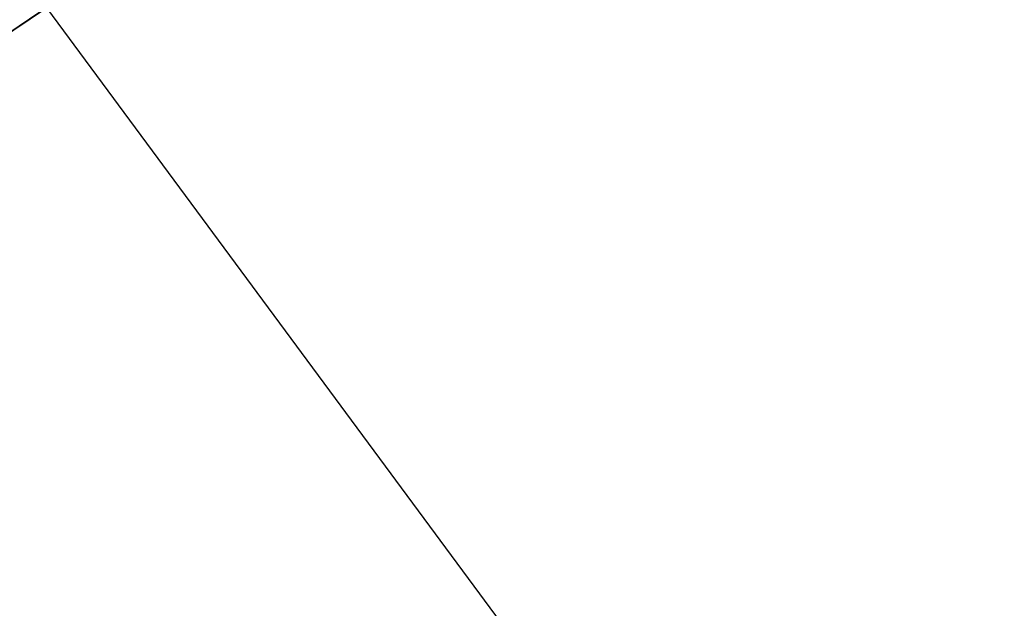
# Model space of a CAD drawing. Extents: x 1239 to 1951, y -365 to 347.
# Tile 92 of 202: x 1472.348 to 1472.748, y -92.614 to -92.375. Entities that reach past the tile are written whole.
import ezdxf

# ---------------------------------------------------------------- set-up
doc = ezdxf.new("R2010")
doc.units = 0
doc.header["$LTSCALE"] = 25.4
doc.layers.get('0').update_dxf_attribs({"color": 13, "linetype": 'CONTINUOUS'})

# ---------------------------------------------------------------- blocks, each defined once
blk = doc.blocks.new('GRUPUJ_10')
at = {"color": 0}
mesh = blk.add_polyface(dxfattribs=at)
corners = [(225.37781, 281.02278, 403.84665), (231.02527, 270.42368, 404.061), (224.68192, 280.62814, 404.061), (231.68713, 270.87305, 403.84665)]
mesh.append_faces([[corners[k] for k in face] for face in [(0, 1, 2), (1, 0, 3)]], dxfattribs={"vtx0": -1, "color": 0})
mesh = blk.add_polyface(dxfattribs=at)
corners = [(231.11392, 270.48388, 405.04666), (225.02988, 280.82546, 404.75381), (224.77515, 280.68102, 405.04666), (231.3562, 270.64836, 404.75381)]
mesh.append_faces([[corners[k] for k in face] for face in [(0, 1, 2), (1, 0, 3)]], dxfattribs={"vtx0": -1, "color": 0})
mesh = blk.add_polyface(dxfattribs=at)
corners = [(238.48093, 261.01332, 404.75381), (231.68713, 270.87305, 404.64664), (231.3562, 270.64836, 404.75381), (238.79269, 261.26391, 404.64664)]
mesh.append_faces([[corners[k] for k in face] for face in [(0, 1, 2), (1, 0, 3)]], dxfattribs={"vtx0": -1, "color": 0})
mesh = blk.add_polyface(dxfattribs=at)
corners = [(238.25269, 260.82988, 405.04666), (231.02527, 270.42368, 405.44669), (238.16913, 260.76273, 405.44669), (231.11392, 270.48388, 405.04666)]
mesh.append_faces([[corners[k] for k in face] for face in [(0, 1, 2), (1, 0, 3)]], dxfattribs={"vtx0": -1, "color": 0})
mesh = blk.add_polyface(dxfattribs=at)
corners = [(231.02527, 270.42368, 404.061), (237.71265, 260.39586, 404.64664), (230.54074, 270.09473, 404.64664), (238.16913, 260.76273, 404.061)]
mesh.append_faces([[corners[k] for k in face] for face in [(0, 1, 2), (1, 0, 3)]], dxfattribs={"vtx0": -1, "color": 0})
mesh = blk.add_polyface(dxfattribs=at)
corners = [(231.02527, 270.42368, 405.44669), (238.16913, 260.76273, 431.84665), (238.16913, 260.76273, 405.44669)]
mesh.append_faces([[corners[k] for k in face] for face in [(0, 1, 2)]], dxfattribs={"color": 0})
blk = doc.blocks.new('CRISTAL-L-7631-7630_STL_1')
at = {"color": 250}
blk.add_blockref('GRUPUJ_10', (146.53418, -354.22995, 165.37241), dxfattribs=at)
blk = doc.blocks.new('GRUPUJ_16')
at = {"color": 0}
blk.add_blockref('CRISTAL-L-7631-7630_STL_1', (-144.99028, 356.0603, -7.21906), dxfattribs=at)
blk = doc.blocks.new('GRUPUJ_5')
at = {"color": 0}
blk.add_blockref('GRUPUJ_16', (0, 0), dxfattribs=at)

msp = doc.modelspace()

# ---------------------------------------------------------------- block references
at = {"color": 0}
msp.add_blockref('GRUPUJ_5', (1239.459, -364.84932), dxfattribs=at)

doc.saveas('drawing.dxf')
